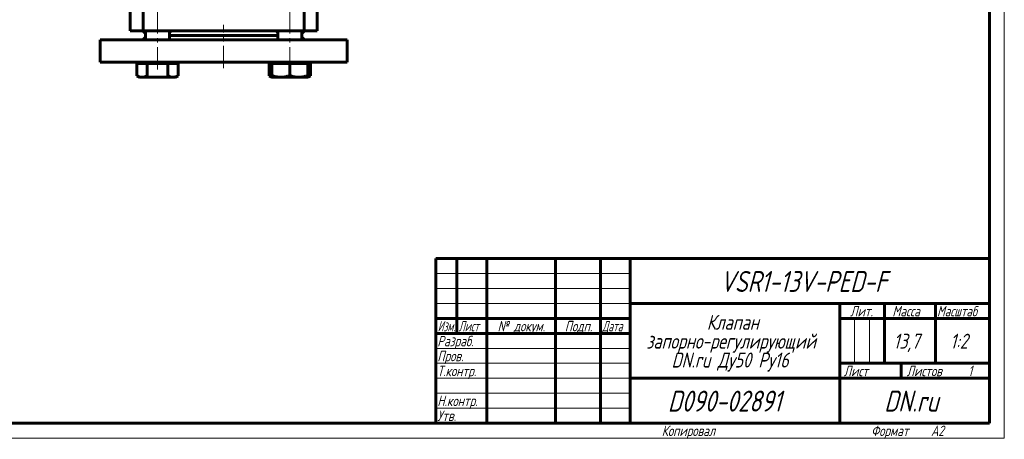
# Model space of a CAD drawing. Header units: millimetres. Extents: x 0 to 594, y 0 to 420.
# Tile 7 of 21: x 265 to 594, y 0 to 140. Entities that reach past the tile are written whole.
import ezdxf

# ---------------------------------------------------------------- set-up
doc = ezdxf.new("R2010")
doc.units = ezdxf.units.MM
for name, pattern in [('K5LT-1', [0]), ('K5LT_AXLED', [12, 7.5, -1.5, 1.5, -1.5]), ('K5LT_BASIC', [0]), ('K5LT_THIN', [0])]:
    doc.linetypes.add(name, pattern=pattern)
doc.layers.add('Системный слой', color=7, linetype='Continuous')
doc.layers.add('Системный слой (1)', color=251, linetype='Continuous', true_color=0x6c6c6c)
doc.styles.add('KDIMTEXTSTYLE', font='txt', dxfattribs={"width": 0.96, "oblique": 15, "height": 5})
doc.styles.add('KTEXTSTYLE', font='txt', dxfattribs={"width": 0.96, "height": 5})
doc.dimstyles.new('KDIMSTYLE (0.50)', dxfattribs={"dimtxt": 5, "dimasz": 1, "dimexe": 2, "dimexo": 0, "dimgap": 1, "dimtad": 1, "dimlfac": 2, "dimtxsty": 'KDIMTEXTSTYLE', "dimsah": 1, "dimcen": 0, "dimdle": 1, "dimadec": 0, "dimazin": 0, "dimtfac": 0.667, "dimtmove": 0, "dimatfit": 3, "dimfxl": 1, "dimtvp": 1, "dimtolj": 1, "dimtzin": 0, "dimarcsym": 0})

# ---------------------------------------------------------------- blocks, each defined once
blk = doc.blocks.new('U25')
at = {"layer": 'Системный слой (1)', "color": 143, "linetype": 'K5LT_BASIC', "lineweight": 60, "true_color": 0x33acca}
for p, q in [((350.86, 136), (350.73, 136.14)), ((351, 135.87), (350.86, 136)), ((351.18, 135.77), (351, 135.87))]:
    blk.add_line(p, q, dxfattribs=at)
blk = doc.blocks.new('U26')
at = {"layer": 'Системный слой (1)', "color": 143, "linetype": 'K5LT_BASIC', "lineweight": 60, "true_color": 0x33acca}
for p, q in [((315.16, 135.87), (314.99, 135.77)), ((315.31, 136), (315.16, 135.87)), ((315.44, 136.14), (315.31, 136))]:
    blk.add_line(p, q, dxfattribs=at)
blk = doc.blocks.new('U29')
at = {"layer": 'Системный слой (1)', "color": 143, "linetype": 'K5LT_BASIC', "lineweight": 60, "true_color": 0x33acca}
for p, q in [((314.99, 152.04), (314.99, 157.14)), ((314.99, 133.14), (314.99, 136.14))]:
    blk.add_line(p, q, dxfattribs=at)
blk = doc.blocks.new('U30')
at = {"layer": 'Системный слой (1)', "color": 143, "linetype": 'K5LT_BASIC', "lineweight": 60, "true_color": 0x33acca}
for p, q in [((306.99, 152.04), (306.99, 157.14)), ((306.99, 133.14), (306.99, 136.14))]:
    blk.add_line(p, q, dxfattribs=at)
blk = doc.blocks.new('U31')
at = {"layer": 'Системный слой (1)', "color": 143, "linetype": 'K5LT_BASIC', "lineweight": 60, "true_color": 0x33acca}
for p, q in [((351.18, 152.04), (351.18, 157.14)), ((351.18, 133.14), (351.18, 136.14))]:
    blk.add_line(p, q, dxfattribs=at)
blk = doc.blocks.new('U32')
at = {"layer": 'Системный слой (1)', "color": 143, "linetype": 'K5LT_BASIC', "lineweight": 60, "true_color": 0x33acca}
for p, q in [((359.18, 152.04), (359.18, 157.14)), ((359.18, 133.14), (359.18, 136.14))]:
    blk.add_line(p, q, dxfattribs=at)
blk = doc.blocks.new('U33')
at = {"layer": 'Системный слой (1)', "color": 143, "linetype": 'K5LT_BASIC', "lineweight": 60, "true_color": 0x33acca}
for p, q in [((348.25, 121.18), (348.56, 121.02)), ((348.56, 121.02), (348.87, 120.88)), ((348.87, 120.88), (349.18, 120.77))]:
    blk.add_line(p, q, dxfattribs=at)
blk = doc.blocks.new('U34')
at = {"layer": 'Системный слой (1)', "color": 143, "linetype": 'K5LT_BASIC', "lineweight": 60, "true_color": 0x33acca}
for p, q in [((361.18, 120.77), (361.49, 120.88)), ((361.49, 120.88), (361.8, 121.02)), ((361.8, 121.02), (362.11, 121.18))]:
    blk.add_line(p, q, dxfattribs=at)
blk = doc.blocks.new('D10')
at = {"layer": 'Системный слой (1)'}
for points in [[(359.14, 218.35), (362.21, 222.36), (358.21, 219.28), (359.03, 219.17)], [(303.96, 163.93), (307.96, 167.01), (307.14, 167.12), (307.02, 167.94)]]:
    blk.add_hatch(color=7, dxfattribs=at).paths.add_polyline_path(points)
at = {"layer": 'Системный слой (1)', "color": 7, "linetype": 'K5LT_THIN', "lineweight": 18, "true_color": 0xffffff}
for p, q in [((362.21, 222.36), (375.27, 235.46)), ((303.96, 163.93), (362.21, 222.36)), ((358.21, 219.28), (362.21, 222.36)), ((362.21, 222.36), (359.14, 218.35)), ((359.03, 219.17), (358.21, 219.28)), ((359.14, 218.35), (359.03, 219.17)), ((303.96, 163.93), (307.02, 167.94)), ((307.02, 167.94), (307.14, 167.12)), ((307.96, 167.01), (303.96, 163.93)), ((307.14, 167.12), (307.96, 167.01))]:
    blk.add_line(p, q, dxfattribs=at)
blk.add_arc((333.08, 193.14), 41.25, 222.3101, 40.7491, dxfattribs=at)
blk.add_arc((333.08, 193.14), 41.25, 222.3101, 40.7491, dxfattribs=at)
blk.add_wipeout([(377.27, 236.46), (377.27, 243.84), (390.07, 243.84), (390.07, 236.46)]).dxf.layer = 'Системный слой (1)'
blk.add_line((375.27, 235.46), (392.6, 235.46), dxfattribs=at)
at = {"layer": 'Системный слой (1)', "color": 7, "char_height": 5, "attachment_point": 1, "style": 'KTEXTSTYLE'}
for s, insert in [('\\fArial|b0|c204|p34;\\H5.0;\\W1.000;\\Q15;\\fGOST Type AU|b0|i0|c204|p34;\\Q15;\\W0.960;⌀', (377.27, 243.05)), ('\\fArial|b0|c204|p34;\\H5.0;\\W1.000;\\Q15;\\fGOST Type AU|b0|i0|c204|p34;\\Q15;\\W0.960;165', (380.58, 243.05))]:
    blk.add_mtext(s, dxfattribs=dict(at, insert=insert))
blk = doc.blocks.new('KDIMARROW_01')
at = {"layer": 'Системный слой'}
blk.add_hatch(color=0, dxfattribs=at).paths.add_polyline_path([(-5, -0.66), (0, 0), (-5, 0.66), (-4.5, 0)])
at = {"layer": 'Системный слой', "color": 0, "linetype": 'K5LT_THIN', "lineweight": 18}
for p, q in [((-4.5, 0), (-5, 0.66)), ((-5, 0.66), (0, 0)), ((0, 0), (-5, -0.66)), ((-5, -0.66), (-4.5, 0))]:
    blk.add_line(p, q, dxfattribs=at)
at = {"layer": 'Системный слой (1)', "color": 0, "linetype": 'K5LT_THIN', "lineweight": 18}
blk.add_line((150.03, 193.14), (149.53, 193.14), dxfattribs=at)
blk = doc.blocks.new('U204')
at = {"color": 7, "linetype": 'K5LT_THIN', "lineweight": 18, "true_color": 0xffffff}
for p, q in [((594, 420), (594, 0)), ((404, 55), (469, 55)), ((404, 50), (469, 50)), ((404, 45), (469, 45)), ((543.96, 25), (543.96, 40)), ((548.98, 25), (548.98, 40)), ((404, 30), (469, 30)), ((404, 25), (469, 25)), ((404, 20), (469, 20)), ((404, 15), (469, 15)), ((404, 10), (469, 10)), ((594, 0), (0, 0))]:
    blk.add_line(p, q, dxfattribs=at)
at = {"color": 143, "linetype": 'K5LT_BASIC', "lineweight": 60, "true_color": 0x33acca}
for p, q in [((589, 415), (589, 5)), ((404, 60), (589, 60)), ((404, 5), (404, 60)), ((411, 35), (411, 60)), ((421, 5), (421, 60)), ((444, 5), (444, 60)), ((459, 5), (459, 60)), ((469, 5), (469, 60)), ((469, 45), (589, 45)), ((539, 5), (539, 45)), ((554, 25), (554, 45)), ((571, 25), (571, 45)), ((404, 40), (469, 40)), ((539, 40), (554, 40)), ((554, 40), (589, 40)), ((404, 35), (469, 35)), ((539, 25), (589, 25)), ((559.57, 20), (559.57, 25)), ((469, 20), (539, 20)), ((539, 20), (589, 20)), ((589, 5), (20, 5))]:
    blk.add_line(p, q, dxfattribs=at)
at = {"color": 7, "attachment_point": 1, "style": 'KTEXTSTYLE'}
for s, insert, char_height in [('\\fArial|b0|c204|p34;\\H5.0;\\W1.000;\\Q15;\\fGOST Type AU|b0|i0|c204|p34;\\Q15;\\W0.960;\\H7.00;VSR1-13V-PED-F', (499.02, 55.86), 7), ('\\fArial|b0|c204|p34;\\H5.0;\\W1.000;\\Q15;\\fGOST Type AU|b0|i0|c204|p34;\\Q15;\\W0.960;\\H3.50;Лит.', (542.47, 44.18), 3.5), ('\\fArial|b0|c204|p34;\\H5.0;\\W1.000;\\Q15;\\fGOST Type AU|b0|i0|c204|p34;\\Q15;\\W0.960;\\H3.50;Масса', (556.58, 44.18), 3.5), ('\\fArial|b0|c204|p34;\\H5.0;\\W1.000;\\Q15;\\fGOST Type AU|b0|i0|c204|p34;\\Q15;\\W0.926;\\H3.50;Масштаб', (571.52, 44.18), 3.5), ('\\fArial|b0|c204|p34;\\H5.0;\\W1.000;\\Q15;\\fGOST Type AU|b0|i0|c204|p34;\\Q15;\\W0.960;Клапан', (494.56, 41.21), 5), ('\\fArial|b0|c204|p34;\\H5.0;\\W1.000;\\Q15;\\fGOST Type AU|b0|i0|c204|p34;\\Q15;\\W0.786;\\H3.50;Изм.', (404.62, 39.18), 3.5), ('\\fArial|b0|c204|p34;\\H5.0;\\W1.000;\\Q15;\\fGOST Type AU|b0|i0|c204|p34;\\Q15;\\W0.800;\\H3.50;Лист', (411.61, 39.18), 3.5), ('\\fArial|b0|c204|p34;\\H5.0;\\W1.000;\\Q15;\\fGOST Type AU|b0|i0|c204|p34;\\Q15;\\W0.960;\\H3.50;№ докум.', (424.63, 39.18), 3.5), ('\\fArial|b0|c204|p34;\\H5.0;\\W1.000;\\Q15;\\fGOST Type AU|b0|i0|c204|p34;\\Q15;\\W0.960;\\H3.50;Подп.', (447.1, 39.18), 3.5), ('\\fArial|b0|c204|p34;\\H5.0;\\W1.000;\\Q15;\\fGOST Type AU|b0|i0|c204|p34;\\Q15;\\W0.800;\\H3.50;Дата', (459.61, 39.18), 3.5), ('\\fArial|b0|c204|p34;\\H5.0;\\W1.000;\\Q15;\\fGOST Type AU|b0|i0|c204|p34;\\Q15;\\W0.960;\\H3.50;Разраб.', (404.5, 34.18), 3.5), ('\\fArial|b0|c204|p34;\\H5.0;\\W1.000;\\Q15;\\fGOST Type AU|b0|i0|c204|p34;\\Q15;\\W0.960;запорно-регулирующий', (474.38, 34.9), 5), ('\\fArial|b0|c204|p34;\\H5.0;\\W1.000;\\Q15;\\fGOST Type AU|b0|i0|c204|p34;\\Q15;\\W0.960;13,7', (556.96, 34.9), 5), ('\\fArial|b0|c204|p34;\\H5.0;\\W1.000;\\Q15;\\fGOST Type AU|b0|i0|c204|p34;\\Q15;\\W0.960;{\\c16737820;1:2}', (575.92, 34.9), 5), ('\\fArial|b0|c204|p34;\\H5.0;\\W1.000;\\Q15;\\fGOST Type AU|b0|i0|c204|p34;\\Q15;\\W0.960;\\H3.50;Пров.', (404.5, 29.18), 3.5), ('\\fArial|b0|c204|p34;\\H5.0;\\W1.000;\\Q15;\\fGOST Type AU|b0|i0|c204|p34;\\Q15;\\W0.960;DN.ru Ду50 Ру16', (482.78, 28.59), 5), ('\\fArial|b0|c204|p34;\\H5.0;\\W1.000;\\Q15;\\fGOST Type AU|b0|i0|c204|p34;\\Q15;\\W0.960;\\H3.50;Т.контр.', (404.5, 24.18), 3.5), ('\\fArial|b0|c204|p34;\\H5.0;\\W1.000;\\Q15;\\fGOST Type AU|b0|i0|c204|p34;\\Q15;\\W0.960;\\H3.50;Лист', (540.32, 24.18), 3.5), ('\\fArial|b0|c204|p34;\\H5.0;\\W1.000;\\Q15;\\fGOST Type AU|b0|i0|c204|p34;\\Q15;\\W0.960;\\H3.50;Листов', (561.36, 24.18), 3.5), ('\\fArial|b0|c204|p34;\\H5.0;\\W1.000;\\Q15;\\fGOST Type AU|b0|i0|c204|p34;\\Q15;\\W0.960;\\H3.50;1', (581.91, 24.18), 3.5), ('\\fArial|b0|c204|p34;\\H5.0;\\W1.000;\\Q15;\\fGOST Type AU|b0|i0|c204|p34;\\Q15;\\W0.960;\\H3.50;Н.контр.', (404.5, 14.18), 3.5), ('\\fArial|b0|c204|p34;\\H5.0;\\W1.000;\\Q15;\\fGOST Type AU|b0|i0|c204|p34;\\Q15;\\W0.960;\\H7.00;D090-02891', (481.52, 15.86), 7), ('\\fArial|b0|c204|p34;\\H5.0;\\W1.000;\\Q15;\\fGOST Type AU|b0|i0|c204|p34;\\Q15;\\W0.960;\\H7.00;DN.ru', (553.84, 15.86), 7), ('\\fArial|b0|c204|p34;\\H5.0;\\W1.000;\\Q15;\\fGOST Type AU|b0|i0|c204|p34;\\Q15;\\W0.960;\\H3.50;Утв.', (404.5, 9.18), 3.5), ('\\fArial|b0|c204|p34;\\H5.0;\\W1.000;\\Q15;\\fGOST Type AU|b0|i0|c204|p34;\\Q15;\\W0.960;\\H3.50;Копировал', (479.5, 4.18), 3.5), ('\\fArial|b0|c204|p34;\\H5.0;\\W1.000;\\Q15;\\fGOST Type AU|b0|i0|c204|p34;\\Q15;\\W0.960;\\H3.50;Формат', (549.5, 4.18), 3.5), ('\\fArial|b0|c204|p34;\\H5.0;\\W1.000;\\Q15;\\fGOST Type AU|b0|i0|c204|p34;\\Q15;\\W0.960;\\H3.50;A2', (569.5, 4.18), 3.5)]:
    blk.add_mtext(s, dxfattribs=dict(at, insert=insert, char_height=char_height))

msp = doc.modelspace()

# ---------------------------------------------------------------- linework, layer by layer
at = {"layer": 'Системный слой (1)', "color": 143, "linetype": 'K5LT_BASIC', "lineweight": 60, "true_color": 0x33acca}
for p, q in [((301.833, 136.144), (301.833, 144.644)), ((306.1572, 136.144), (306.1572, 144.644)), ((360.0088, 136.144), (360.0088, 144.644)), ((364.333, 136.144), (364.333, 144.644)), ((301.833, 136.144), (306.1572, 136.144)), ((306.083, 136.144), (306.9859, 135.2411)), ((306.1572, 136.144), (360.0088, 136.144)), ((360.083, 136.144), (359.1801, 135.2411)), ((360.0088, 136.144), (364.333, 136.144)), ((291.833, 133.144), (374.333, 133.144)), ((291.833, 125.644), (291.833, 133.144)), ((306.9859, 134.0469), (306.083, 133.144)), ((333.083, 134.644), (314.9859, 134.644)), ((314.9877, 133.144), (314.9859, 133.1453)), ((351.1801, 134.644), (333.083, 134.644)), ((351.1801, 133.1453), (351.1783, 133.144)), ((359.1801, 134.0469), (360.083, 133.144)), ((374.333, 125.644), (374.333, 133.144)), ((291.833, 125.644), (374.333, 125.644)), ((304.0577, 125.244), (304.0577, 121.1799)), ((304.0577, 125.244), (305.7898, 125.244)), ((304.9859, 125.644), (304.9859, 125.244)), ((305.7898, 125.244), (307.5218, 125.244)), ((307.5218, 125.244), (310.9859, 125.244)), ((307.5218, 125.244), (307.5218, 121.1799)), ((310.9859, 125.244), (314.45, 125.244)), ((314.45, 125.244), (316.1821, 125.244)), ((314.45, 125.244), (314.45, 121.1799)), ((316.1821, 125.244), (317.9141, 125.244)), ((316.9859, 125.644), (316.9859, 125.244)), ((317.9141, 125.244), (317.9141, 121.1799)), ((348.2519, 125.244), (349.1801, 125.244)), ((348.2519, 125.244), (348.2519, 121.1799)), ((349.1801, 125.644), (349.1801, 125.244)), ((349.1801, 125.244), (349.1801, 121.1799)), ((349.1801, 125.244), (352.1801, 125.244)), ((352.1801, 125.244), (355.1801, 125.244)), ((355.1801, 125.244), (358.1801, 125.244)), ((355.1801, 125.244), (355.1801, 121.1799)), ((358.1801, 125.244), (361.1801, 125.244)), ((361.1801, 125.644), (361.1801, 125.244)), ((361.1801, 125.244), (361.1801, 121.1799)), ((361.1801, 125.244), (362.1083, 125.244)), ((362.1083, 125.244), (362.1083, 121.1799)), ((304.0577, 121.1799), (304.9859, 120.644)), ((304.9859, 120.644), (305.7898, 120.644)), ((305.7898, 120.644), (310.9859, 120.644)), ((310.9859, 120.644), (316.1821, 120.644)), ((316.1821, 120.644), (316.9859, 120.644)), ((317.9141, 121.1799), (316.9859, 120.644)), ((348.2519, 121.1799), (349.1801, 120.644)), ((349.1801, 120.644), (349.1801, 121.1799)), ((349.1801, 120.644), (352.1801, 120.644)), ((352.1801, 120.644), (358.1801, 120.644)), ((358.1801, 120.644), (361.1801, 120.644)), ((361.1801, 121.1799), (361.1801, 120.644)), ((362.1083, 121.1799), (361.1801, 120.644))]:
    msp.add_line(p, q, dxfattribs=at)
for points, knots in [([(304.0577, 121.1799), (304.1731, 121.1133), (304.3512, 121.0181), (304.5937, 120.9073), (304.8066, 120.8225), (305.043, 120.7457), (305.3054, 120.6846), (305.5539, 120.6509), (305.7163, 120.644), (305.7898, 120.644)], [0, 0, 0, 0, 2.04811613, 3.14539177, 4.2420772, 5.75149837, 7.23073793, 8.74733889, 10, 10, 10, 10]), ([(305.7898, 120.644), (305.8699, 120.644), (306.0268, 120.6513), (306.2774, 120.6854), (306.5513, 120.7487), (306.8187, 120.8384), (307.1466, 120.9758), (307.3697, 121.0921), (307.5218, 121.1799)], [0, 0, 0, 0, 1.2286886, 2.40797336, 3.8571296, 5.46193539, 6.56897438, 9, 9, 9, 9]), ([(314.45, 121.1799), (314.5654, 121.1133), (314.7435, 121.0181), (314.986, 120.9073), (315.1989, 120.8225), (315.4353, 120.7457), (315.6977, 120.6846), (315.9462, 120.6509), (316.1086, 120.644), (316.1821, 120.644)], [0, 0, 0, 0, 2.04811613, 3.14539177, 4.2420772, 5.75149837, 7.23073793, 8.74733889, 10, 10, 10, 10]), ([(316.1821, 120.644), (316.2622, 120.644), (316.4191, 120.6513), (316.6697, 120.6854), (316.9436, 120.7487), (317.211, 120.8384), (317.5389, 120.9758), (317.762, 121.0921), (317.9141, 121.1799)], [0, 0, 0, 0, 1.2286886, 2.40797336, 3.8571296, 5.46193539, 6.56897438, 9, 9, 9, 9]), ([(349.1801, 121.1799), (349.3799, 121.1133), (349.6885, 121.0181), (350.1084, 120.9073), (350.4129, 120.8373), (350.7549, 120.7696), (351.1462, 120.7077), (351.5777, 120.6633), (351.9264, 120.6463), (352.1163, 120.644), (352.1801, 120.644)], [0, 0, 0, 0, 2.25292775, 3.45993095, 4.66628492, 5.61661269, 7.21890695, 8.94425936, 10.3090089, 11, 11, 11, 11]), ([(352.1801, 120.644), (352.3189, 120.644), (352.5907, 120.6513), (353.0248, 120.6854), (353.4992, 120.7487), (353.8937, 120.8251), (354.3222, 120.9241), (354.7109, 121.0292), (355.0426, 121.134), (355.1801, 121.1799)], [0, 0, 0, 0, 1.36520955, 2.67552596, 4.28569956, 6.0688171, 6.61385763, 8.58985194, 10, 10, 10, 10]), ([(355.1801, 121.1799), (355.3799, 121.1133), (355.6885, 121.0181), (356.1084, 120.9073), (356.4129, 120.8373), (356.7549, 120.7696), (357.1462, 120.7077), (357.5777, 120.6633), (357.9264, 120.6463), (358.1163, 120.644), (358.1801, 120.644)], [0, 0, 0, 0, 2.25292775, 3.45993095, 4.66628492, 5.61661269, 7.21890695, 8.94425936, 10.3090089, 11, 11, 11, 11]), ([(358.1801, 120.644), (358.3189, 120.644), (358.5907, 120.6513), (359.0248, 120.6854), (359.4992, 120.7487), (359.8937, 120.8251), (360.3222, 120.9241), (360.7109, 121.0292), (361.0426, 121.134), (361.1801, 121.1799)], [0, 0, 0, 0, 1.36520955, 2.67552596, 4.28569956, 6.0688171, 6.61385763, 8.58985194, 10, 10, 10, 10])]:
    msp.add_open_spline(points, degree=3, knots=knots, dxfattribs=at)
at = {"layer": 'Системный слой (1)', "color": 7, "linetype": 'K5LT-1'}
for points, knots in [([(307.5218, 121.1799), (307.5952, 121.1587), (307.7863, 121.1048), (308.1555, 121.0077), (308.6698, 120.8885), (309.2085, 120.7885), (309.7102, 120.7187), (310.0636, 120.683), (310.3469, 120.6629), (310.56, 120.652), (310.7732, 120.6454), (310.9151, 120.644), (310.9859, 120.644)], [0, 0, 0, 0, 1.43286195, 3.72544107, 7.16430976, 11.33828068, 14.00371051, 16.66914034, 18.00185526, 19.33457017, 20.66728509, 22, 22, 22, 22]), ([(310.9859, 120.644), (311.0826, 120.644), (311.2763, 120.6467), (311.5673, 120.6589), (311.8573, 120.679), (312.2195, 120.714), (312.6529, 120.7715), (313.2319, 120.8736), (313.8317, 121.0089), (314.2608, 121.1253), (314.45, 121.1799)], [0, 0, 0, 0, 1.81846407, 3.63692813, 5.4553922, 7.27385627, 10.46569137, 13.65752648, 18.30421618, 22, 22, 22, 22])]:
    msp.add_open_spline(points, degree=3, knots=knots, dxfattribs=at)

# ---------------------------------------------------------------- block references
at = {"layer": 'Системный слой (1)'}
for name in ['U30', 'U29', 'U31', 'U32', 'U26', 'U25', 'U33', 'U34']:
    msp.add_blockref(name, (0, 0), dxfattribs=at)

# ---------------------------------------------------------------- next in the draw order: dimensions: what is measured, and where the dimension line sits
at = {"layer": 'Системный слой (1)', "color": 7}
dim = msp.add_diameter_dim_2p(p1=(274.8359, 134.7186), p2=(391.3301, 251.5694), dimstyle='KDIMSTYLE (0.50)', override={"dimtih": 1, "dimtoh": 1, "dimpost": '\\fGOST Type AU|b0|c204|p34;\\H5.0;\\W0.960;\\Q15;<>', "dimblk1": 'KDIMARROW_01', "dimblk2": 'KDIMARROW_01', "dimclrt": 7, "dimtol": 1, "dimtp": 0, "dimtm": 0, "dimtdec": 5, "dimtmove": 1, "dimatfit": 2, "dimtolj": 1}, dxfattribs=at)
dim.commit()
dim.dimension.update_dxf_attribs({"geometry": 'D10', "text_midpoint": (377.2698, 235.4599), "dimtype": 163})

# ---------------------------------------------------------------- next in the draw order: linework, layer by layer
at = {"layer": 'Системный слой (1)', "color": 30, "linetype": 'K5LT_AXLED', "lineweight": 18, "true_color": 0xff8000}
for p, q in [((310.9859, 123.244), (310.9859, 160.144)), ((355.1801, 123.244), (355.1801, 160.144)), ((333.083, 123.644), (333.083, 138.144))]:
    msp.add_line(p, q, dxfattribs=at)

# ---------------------------------------------------------------- next in the draw order: block references
msp.add_blockref('U204', (0, 0))

doc.saveas('drawing.dxf')
